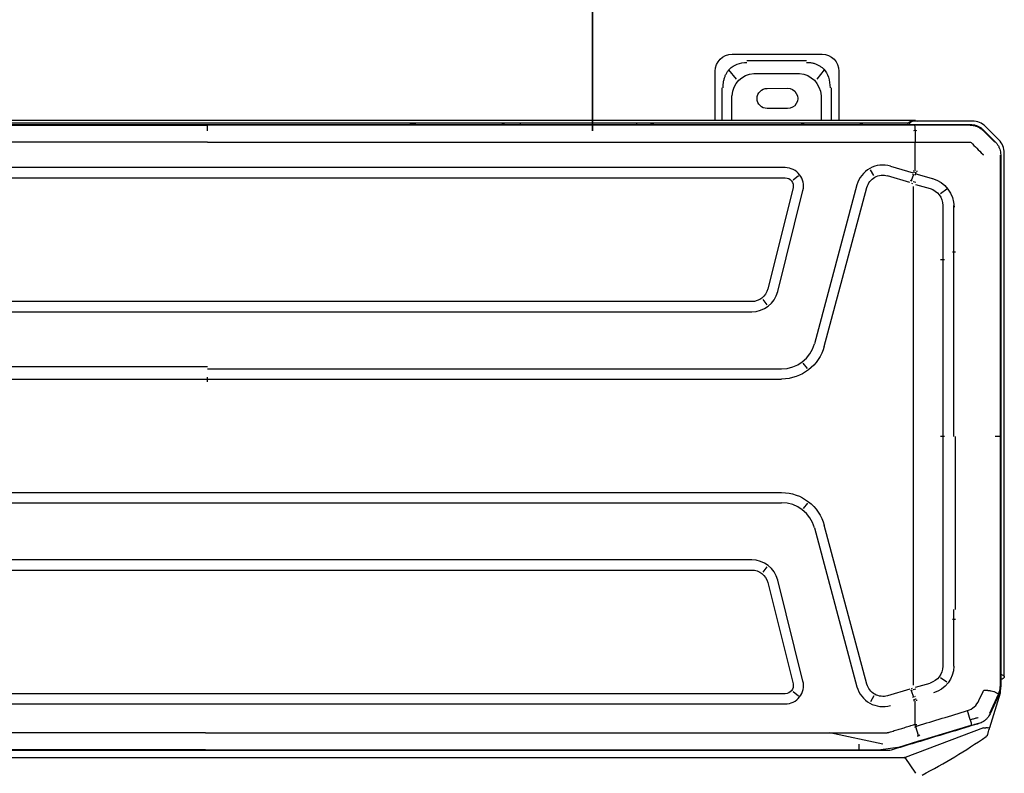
# Model space of a CAD drawing. Header units: millimetres. Extents: x -424979 to 718034, y -72486 to 344972.
# Tile 200 of 256: x 580349 to 581742, y 143005 to 144072. Entities that reach past the tile are written whole.
import ezdxf
from ezdxf import colors
from ezdxf.entities.mleader import LeaderData, LeaderLine
from ezdxf.math import Vec2, Vec3
from ezdxf.xclip import XClip

# ---------------------------------------------------------------- set-up
doc = ezdxf.new("R2010")
doc.units = ezdxf.units.MM
doc.header["$MEASUREMENT"] = 0
doc.header["$XCLIPFRAME"] = 0
for name, color, linetype, lineweight in [('IS_KLIM Opis_Średnice', 7, 'Continuous', 9), ('IS_KLIM_FREON', 6, 'GAS_LINE', 35), ('SKAN - RZUT_7_0_Nr_pióra__1', 7, 'Continuous', 13)]:
    doc.layers.add(name, color=color, linetype=linetype, lineweight=lineweight)
doc.layers.add('IS_KLIM_urządzenia', color=3, linetype='Continuous')
doc.layers.add('Rysunki i obrazki', color=7, linetype='Continuous')
doc.linetypes.add('GAS_LINE', pattern='A,12.7,-5.08,["GAS",Standard,S=2.54,R=0,X=-2.54,Y=-1.27],-6.35', length=24.13)
picture_1 = doc.add_image_def('image7.tif', size_in_pixel=(14115, 7016))

# ---------------------------------------------------------------- blocks, each defined once
blk = doc.blocks.new('Rysunek_7_7', base_point=(-247133.1, 120862.7))
at = {"layer": 'SKAN - RZUT_7_0_Nr_pióra__1', "color": 7, "lineweight": 13}
image = blk.add_image(picture_1, insert=(-306883.1, 91162.7), size_in_units=(119499.9, 59400), dxfattribs=at)
image.set_boundary_path([(-0.5, -0.5), (14114.5, 7015.5)])
blk = doc.blocks.new('G$CE471A013')
at = {"linetype": 'Continuous'}
for p, q in [((-52.435, 41.216), (-57.735, 41.216)), ((-56.811, 40.816), (-53.307, 40.816)), ((-58.735, 40.216), (-58.735, 37.301)), ((-57.87, 40.295), (-57.426, 39.746)), ((-53.717, 40.077), (-56.401, 40.077)), ((-52.692, 39.746), (-52.248, 40.295)), ((-51.435, 37.301), (-51.435, 40.216)), ((-58.291, 37.3), (-58.291, 39.241)), ((-54.497, 39.198), (-55.697, 39.206)), ((-51.827, 39.241), (-51.827, 37.3)), ((-57.694, 38.769), (-57.694, 37.301)), ((-52.424, 37.301), (-52.424, 38.769)), ((-55.697, 38.006), (-54.497, 38.013)), ((-66.606, 37.271), (-63.067, 37.271)), ((-63.256, 37.301), (6.245, 37.301)), ((-63.067, 37.271), (-63.006, 37.271)), ((-68.168, 36.156), (-67.37, 36.954)), ((-67.244, 36.753), (-67.954, 36.043)), ((-67.906, 36.045), (-67.231, 36.718)), ((-66.881, 36.958), (-66.893, 36.986)), ((23.598, 37.069), (-66.48, 37.069)), ((-66.462, 37.035), (-66.435, 37.035)), ((-66.435, 37.034), (-63.211, 37.029)), ((-63.222, 36.747), (-63.229, 36.025)), ((-63.211, 37.029), (-21.491, 37.029)), ((-62.823, 37.151), (6.095, 37.151)), ((-46.818, 37.069), (-46.818, 37.151)), ((-39.955, 37.069), (-39.955, 37.151)), ((-21.491, 36.7), (-21.491, 37.034)), ((20.329, 37.029), (-21.491, 37.029)), ((-67.906, 36.045), (-67.926, 36.025)), ((-63.231, 34.339), (-63.231, 36.025)), ((-68.16, 35.682), (-68.187, 35.693)), ((-68.485, 4.539), (-68.485, 35.393)), ((-68.27, 35.28), (-68.27, 3.917)), ((-68.237, 35.268), (-68.237, 18.659)), ((-61.773, 34.614), (-63.101, 34.22)), ((-60.791, 34.052), (-60.595, 34.401)), ((-55.564, 34.525), (12.681, 34.525)), ((-63.275, 34.162), (-64.302, 33.869)), ((-63.22, 34.09), (-63.293, 34.234)), ((-63.128, 34.119), (-62.999, 33.739)), ((-62.913, 33.65), (-61.603, 34.039)), ((-56.03, 33.809), (-56.346, 34.056)), ((12.681, 33.925), (-55.564, 33.925)), ((-65.097, 33.248), (-64.718, 32.988)), ((-63.243, 33.54), (-64.111, 33.292)), ((-63.11, 33.418), (-63.11, 29.549)), ((-63.012, 33.616), (-63.073, 33.593)), ((-57.867, 23.986), (-60.377, 33.353)), ((-59.798, 33.508), (-57.288, 24.142)), ((-55.124, 27.223), (-56.612, 33.184)), ((-56.03, 33.329), (-54.542, 27.368)), ((-65.503, 29.549), (-65.503, 32.296)), ((-64.853, 32.296), (-64.853, 29.549)), ((-65.61, 29.549), (-65.426, 29.549)), ((-65.503, 29.112), (-65.503, 29.549)), ((-65.503, 18.659), (-65.503, 29.112)), ((-64.717, 29.112), (-64.95, 29.112)), ((-64.853, 29.549), (-64.853, 29.112)), ((-64.853, 29.112), (-64.853, 18.659)), ((-63.11, 29.549), (-63.11, 7.87)), ((-54.509, 26.429), (-54.262, 26.745)), ((-53.591, 26.625), (10.708, 26.625)), ((10.708, 26.025), (-53.591, 26.025)), ((-56.871, 22.685), (-56.627, 23.003)), ((-21.491, 22.659), (-55.356, 22.659)), ((-21.491, 22.784), (12.474, 22.784)), ((-21.491, 21.902), (-21.491, 22.171)), ((-21.491, 22.059), (-55.356, 22.059)), ((12.474, 22.059), (-21.491, 22.059)), ((-68.237, 18.659), (-68.237, 6.47)), ((-65.61, 8.47), (-65.61, 18.659)), ((-64.95, 18.659), (-64.717, 18.659)), ((-64.853, 18.659), (-64.853, 7.87)), ((-21.391, 15.359), (-55.356, 15.359)), ((12.474, 15.359), (-21.391, 15.359)), ((-56.871, 14.734), (-56.627, 14.416)), ((-21.391, 14.759), (-55.356, 14.759)), ((12.474, 14.759), (-21.391, 14.759)), ((-60.377, 4.066), (-57.867, 13.432)), ((-57.288, 13.277), (-59.798, 3.911)), ((-53.591, 11.393), (10.708, 11.393)), ((-54.262, 10.674), (-54.509, 10.989)), ((10.708, 10.793), (-53.591, 10.793)), ((-56.612, 4.235), (-55.124, 10.196)), ((-54.542, 10.051), (-56.03, 4.09)), ((-65.503, 7.87), (-65.503, 8.47)), ((-65.61, 7.87), (-65.426, 7.87)), ((-65.503, 5.123), (-65.503, 7.87)), ((-64.853, 7.87), (-64.853, 5.123)), ((-63.11, 7.87), (-63.11, 4.001)), ((-68.237, 6.47), (-68.237, 3.923)), ((-68.27, 4.339), (-68.285, 4.339)), ((-65.097, 4.171), (-64.718, 4.43)), ((-63.243, 3.878), (-64.111, 4.126)), ((-68.257, 3.543), (-68.257, 3.8)), ((-67.63, 1.51), (-68.257, 3.543)), ((-68.245, 3.686), (-68.217, 3.692)), ((-66.99, 3.095), (-67.234, 3.626)), ((-62.999, 3.679), (-63.128, 3.299)), ((-63.012, 3.803), (-63.073, 3.826)), ((-62.913, 3.769), (-61.603, 3.38)), ((-56.346, 3.363), (-56.03, 3.61)), ((-55.564, 3.493), (12.681, 3.493)), ((-68.172, 3.467), (-67.645, 2.317)), ((-67.621, 2.341), (-68.14, 3.475)), ((-63.231, 1.667), (-63.231, 3.08)), ((-63.226, 3.33), (-63.183, 3.316)), ((-60.791, 3.367), (-60.595, 3.017)), ((12.681, 2.893), (-55.564, 2.893)), ((-67.353, 1.978), (-67.373, 1.954)), ((-67.249, 1.476), (-62.642, -0.258)), ((-63.552, 0.74), (-66.539, 1.639)), ((-63.424, 1.025), (-63.272, 1.544)), ((-61.319, 0.514), (-58.196, 1.188)), ((-62.213, 0.335), (-63.453, 0.711)), ((-62.213, 0.335), (-61.199, 0.184)), ((-61.726, 0.155), (-61.717, 0.191)), ((-61.567, 0.144), (18.685, 0.144)), ((-59.916, 0.184), (-61.199, 0.184)), ((-59.916, 0.514), (-59.916, 0.179)), ((-21.391, 0.184), (-59.916, 0.184)), ((-21.391, 0.184), (17.062, 0.184)), ((-63.27, -1.193), (-62.633, -0.27)), ((-0.517, -0.263), (-62.643, -0.263))]:
    blk.add_line(p, q, dxfattribs=at)
for centre, radius, start, end in [((-57.735, 40.216), 1, 90, 180), ((-52.435, 40.216), 1, 0, 90), ((-55.701, 38.606), 0.6, 89.63839, 270.36161), ((-54.501, 38.606), 0.592, 270.36161, 89.63839), ((-63.256, 37.001), 0.3, 90, 115.84126), ((-63.006, 37.071), 0.2, 0, 90), ((-61.324, 33.099), 0.98, 15, 106.52953), ((-55.564, 33.445), 0.48, 90, 194.01667), ((-53.591, 27.605), 0.98, 194.0166, 270), ((-55.356, 24.659), 2.6, 195, 269.99999), ((-55.356, 12.759), 2.6, 89.99999, 165), ((-53.591, 9.813), 0.98, 90, 165.9834), ((-68.285, 4.539), 0.2, 180, 270), ((-61.324, 4.319), 0.98, 253.47049, 345), ((-55.564, 3.973), 0.48, 165.98333, 270), ((-67.307, 1.142), 0.2, 197.14126, 235.50637)]:
    blk.add_arc(centre, radius, start, end, dxfattribs=at)
at = {"linetype": 'Continuous', "extrusion": (0, 0, -1)}
for centre, radius, start, end in [((66.606, 36.191), 1.08, 45, 90), ((67.405, 35.393), 1.08, 0, 45), ((61.324, 33.099), 1.58, 73.47059, 165), ((55.564, 33.445), 1.08, 345.98335, 90), ((53.591, 27.605), 1.58, 270, 345.98339), ((55.356, 24.659), 2, 270.00001, 345), ((55.356, 12.759), 2, 15, 90.00001), ((53.591, 9.813), 1.58, 14.01661, 90), ((55.564, 3.973), 1.08, 270, 14.01665), ((61.324, 4.319), 1.58, 195, 286.52941)]:
    blk.add_arc(centre, radius, start, end, dxfattribs=at)
at = {"linetype": 'Continuous'}
for centre, major_axis, ratio, start_param, end_param in [((-55.906, 38.207), (1.268, -1.569), 0.803018, 2.633487, 3.831894), ((-54.211, 38.207), (-1.268, -1.569), 0.803018, 2.451291, 3.649699), ((-63.067, 37.071), (0, -0.2), 0.831479, 1.570796, 3.141593), ((-47.823, 36.801), (0, 0.35), 0.690452, 6.119579, 6.283185), ((-33.789, 36.701), (1.086, 0), 0.414214, 1.241354, 1.558544), ((-63.025, 33.944), (-1.913, -0.585), 0.178321, 4.710906, 4.798331), ((-63.755, 32.198), (1.764, 0), 0.995519, 1.850018, 3.141593), ((-62.672, 32.781), (-1.893, -0.646), 0.706819, 4.683881, 4.712375), ((-63.807, 32.296), (1.046, 0), 0.995519, 1.865841, 3.141593), ((-63.863, 5.123), (1.64, 0), 0.995519, 3.141593, 4.441128), ((-63.807, 5.123), (1.046, 0), 0.995519, 3.141593, 4.417344), ((-63.025, 3.474), (-1.913, 0.585), 0.178321, 1.484854, 1.57228), ((-62.672, 4.635), (-1.919, 0.564), 0.705879, 1.540462, 1.56897)]:
    blk.add_ellipse(centre, major_axis=major_axis, ratio=ratio, start_param=start_param, end_param=end_param, dxfattribs=at)
for centre, major_axis, ratio in [((-68.253, 31.674), (0, -0.25), 0.017452), ((-68.253, 8.118), (0, 0.25), 0.017453)]:
    blk.add_ellipse(centre, major_axis=major_axis, ratio=ratio, dxfattribs=at)
for points, knots in [([(-56.811, 40.73), (-56.879, 40.73), (-57.013, 40.729), (-57.207, 40.695), (-57.389, 40.639), (-57.556, 40.558), (-57.708, 40.456), (-57.931, 40.251), (-58.174, 39.848), (-58.197, 39.452), (-58.21, 39.241)], [0, 0, 0, 0, 0.088396, 0.173346, 0.25543, 0.335293, 0.413632, 0.491185, 0.72797, 1, 1, 1, 1]), ([(-51.908, 39.241), (-51.908, 39.315), (-51.908, 39.459), (-51.94, 39.667), (-51.994, 39.861), (-52.07, 40.037), (-52.164, 40.195), (-52.353, 40.428), (-52.729, 40.688), (-53.109, 40.716), (-53.307, 40.73)], [0, 0, 0, 0, 0.095854, 0.186885, 0.2735, 0.35617, 0.435439, 0.51192, 0.746033, 1, 1, 1, 1]), ([(-66.48, 37.069), (-66.537, 37.067), (-66.65, 37.062), (-66.815, 37.021), (-66.972, 36.956), (-67.118, 36.868), (-67.202, 36.791), (-67.244, 36.753)], [0, 0, 0, 0, 0.199971, 0.399955, 0.599953, 0.799968, 1, 1, 1, 1]), ([(-66.462, 37.034), (-66.58, 37.034), (-66.698, 37.016), (-66.918, 36.942), (-67.02, 36.889), (-67.143, 36.798), (-67.174, 36.772), (-67.204, 36.744)], [0, 0, 0, 0, 0.434849, 0.434849, 0.850781, 0.850781, 1, 1, 1, 1]), ([(-63.228, 36.744), (-63.228, 36.769), (-63.227, 36.822), (-63.224, 36.893), (-63.22, 36.964), (-63.215, 37.012), (-63.211, 37.032), (-63.209, 37.034), (-63.208, 37.034)], [0, 0, 0, 0, 0.15377, 0.321137, 0.499606, 0.749362, 0.923428, 1, 1, 1, 1]), ([(-60.124, 37.07), (-60.124, 37.072), (-60.121, 37.095), (-60.115, 37.138), (-60.112, 37.146), (-60.11, 37.151)], [0, 0, 0, 0, 0.03411, 0.430836, 1, 1, 1, 1]), ([(-60.11, 37.151), (-60.089, 37.148), (-60.053, 37.143), (-60.007, 37.11), (-59.984, 37.083), (-59.975, 37.07)], [0, 0, 0, 0, 0.421216, 0.760733, 1, 1, 1, 1]), ([(-56.683, 37.073), (-56.667, 37.09), (-56.616, 37.134), (-56.56, 37.144), (-56.522, 37.151)], [0, 0, 0, 0, 0.322756, 1, 1, 1, 1]), ([(-56.522, 37.151), (-56.525, 37.149), (-56.529, 37.145), (-56.536, 37.119), (-56.539, 37.092), (-56.541, 37.076), (-56.541, 37.073)], [0, 0, 0, 0, 0.364896, 0.677617, 0.93837, 1, 1, 1, 1]), ([(-47.783, 37.146), (-47.752, 37.139), (-47.677, 37.121), (-47.618, 37.07), (-47.584, 37.04)], [0, 0, 0, 0, 0.419101, 1, 1, 1, 1]), ([(-47.74, 37.071), (-47.74, 37.074), (-47.74, 37.077), (-47.741, 37.1), (-47.745, 37.116), (-47.759, 37.135), (-47.766, 37.141), (-47.779, 37.145), (-47.781, 37.146), (-47.783, 37.146)], [0, 0, 0, 0, 0.074579, 0.074579, 0.595541, 0.595541, 0.936378, 0.936378, 1, 1, 1, 1]), ([(-39.051, 37.04), (-39.027, 37.061), (-38.983, 37.101), (-38.911, 37.134), (-38.865, 37.143), (-38.845, 37.147)], [0, 0, 0, 0, 0.405811, 0.73919, 1, 1, 1, 1]), ([(-38.846, 37.147), (-38.859, 37.145), (-38.867, 37.14), (-38.883, 37.125), (-38.888, 37.112), (-38.892, 37.088), (-38.892, 37.079), (-38.892, 37.069)], [0, 0, 0, 0, 0.330097, 0.330097, 0.779008, 0.779008, 1, 1, 1, 1]), ([(-67.954, 36.043), (-67.992, 36.002), (-68.068, 35.918), (-68.156, 35.772), (-68.221, 35.615), (-68.262, 35.449), (-68.267, 35.336), (-68.27, 35.28)], [0, 0, 0, 0, 0.200001, 0.400001, 0.599999, 0.799999, 1, 1, 1, 1]), ([(-63.143, 34.328), (-63.143, 34.329), (-63.143, 34.329), (-63.143, 34.33), (-63.143, 34.331), (-63.143, 34.332), (-63.142, 34.333), (-63.14, 34.336), (-63.138, 34.337), (-63.136, 34.339)], [0, 0, 0, 0, 0.093535, 0.093535, 0.207433, 0.207433, 0.397418, 0.397418, 1, 1, 1, 1]), ([(-68.485, 4.539), (-68.482, 4.54), (-68.478, 4.542), (-68.441, 4.559), (-68.377, 4.586), (-68.314, 4.615), (-68.274, 4.633), (-68.27, 4.635)], [0, 0, 0, 0, 0.211963, 0.434536, 0.670027, 0.964306, 1, 1, 1, 1]), ([(-68.27, 3.917), (-68.268, 3.865), (-68.263, 3.762), (-68.23, 3.61), (-68.191, 3.514), (-68.172, 3.467)], [0, 0, 0, 0, 0.333328, 0.666661, 1, 1, 1, 1]), ([(-68.139, 3.478), (-68.202, 3.616), (-68.237, 3.769), (-68.237, 3.922), (-68.237, 3.923), (-68.237, 3.923)], [0, 0, 0, 0, 0.999505, 0.999505, 1, 1, 1, 1]), ([(-67.882, 3.629), (-67.905, 3.617), (-67.954, 3.591), (-68.019, 3.555), (-68.083, 3.516), (-68.133, 3.483), (-68.141, 3.477), (-68.144, 3.474)], [0, 0, 0, 0, 0.154479, 0.322184, 0.503043, 0.755741, 1, 1, 1, 1]), ([(-67.234, 3.626), (-67.24, 3.639), (-67.253, 3.665), (-67.285, 3.697), (-67.327, 3.71), (-67.385, 3.713), (-67.442, 3.708), (-67.498, 3.7), (-67.554, 3.692), (-67.624, 3.68), (-67.734, 3.66), (-67.815, 3.644), (-67.869, 3.634)], [0, 0, 0, 0, 0.063444, 0.125641, 0.187787, 0.250691, 0.375621, 0.43817, 0.500642, 0.625445, 0.750334, 1, 1, 1, 1]), ([(-63.143, 3.09), (-63.143, 3.09), (-63.143, 3.09), (-63.143, 3.089), (-63.143, 3.088), (-63.143, 3.087), (-63.142, 3.086), (-63.14, 3.083), (-63.138, 3.081), (-63.136, 3.08)], [0, 0, 0, 0, 0.093535, 0.093535, 0.207433, 0.207433, 0.397418, 0.397418, 1, 1, 1, 1]), ([(-63.371, 1.611), (-63.853, 1.756), (-64.335, 1.901), (-65.319, 2.197), (-65.821, 2.349), (-66.322, 2.5)], [0, 0, 0, 0, 0.489998, 0.489998, 1, 1, 1, 1]), ([(-67.645, 2.317), (-67.622, 2.272), (-67.576, 2.182), (-67.483, 2.059), (-67.374, 1.949), (-67.251, 1.857), (-67.117, 1.782), (-67.022, 1.75), (-66.975, 1.733)], [0, 0, 0, 0, 0.164732, 0.332464, 0.501556, 0.670288, 0.836962, 1, 1, 1, 1]), ([(-66.935, 2.088), (-66.93, 2.086), (-66.924, 2.084), (-66.849, 2.059), (-66.778, 2.037), (-66.635, 1.999), (-66.564, 1.982), (-66.486, 1.966), (-66.482, 1.966), (-66.477, 1.965)], [0, 0, 0, 0, 0.036866, 0.036866, 0.504699, 0.504699, 0.970315, 0.970315, 1, 1, 1, 1]), ([(-66.477, 1.965), (-66.49, 1.918), (-66.502, 1.872), (-66.521, 1.791), (-66.528, 1.754), (-66.538, 1.694), (-66.541, 1.671), (-66.541, 1.644), (-66.539, 1.637), (-66.536, 1.633), (-66.536, 1.633), (-66.535, 1.633)], [0, 0, 0, 0, 0.2609, 0.2609, 0.5218, 0.5218, 0.782701, 0.782701, 0.970671, 0.970671, 1, 1, 1, 1]), ([(-67.498, 1.083), (-67.535, 1.203), (-67.572, 1.322), (-67.616, 1.464), (-67.623, 1.487), (-67.63, 1.51)], [0, 0, 0, 0, 0.83827, 0.83827, 1, 1, 1, 1]), ([(-67.63, 1.51), (-67.63, 1.509), (-67.63, 1.509), (-67.626, 1.499), (-67.616, 1.49), (-67.582, 1.479), (-67.559, 1.476), (-67.503, 1.475), (-67.469, 1.478), (-67.42, 1.485), (-67.406, 1.487), (-67.392, 1.49)], [0, 0, 0, 0, 0.003941, 0.003941, 0.301622, 0.301622, 0.599603, 0.599603, 0.892581, 0.892581, 1, 1, 1, 1]), ([(-67.249, 1.476), (-67.253, 1.478), (-67.257, 1.479), (-67.304, 1.494), (-67.351, 1.499), (-67.392, 1.49)], [0, 0, 0, 0, 0.086433, 0.086433, 1, 1, 1, 1]), ([(-66.975, 1.733), (-66.924, 1.718), (-66.873, 1.702), (-66.618, 1.625), (-66.414, 1.564), (-65.393, 1.255), (-64.576, 1.007), (-63.133, 0.57), (-62.507, 0.38), (-61.881, 0.19)], [0, 0, 0, 0, 0.030057, 0.030057, 0.150285, 0.150285, 0.631198, 0.631198, 1, 1, 1, 1]), ([(-63.352, 1.601), (-63.34, 1.592), (-63.315, 1.572), (-63.263, 1.537), (-63.223, 1.513), (-63.196, 1.497)], [0, 0, 0, 0, 0.24998, 0.499983, 1, 1, 1, 1]), ([(-63.325, 1.671), (-63.294, 1.669), (-63.232, 1.666), (-63.17, 1.665), (-63.139, 1.664)], [0, 0, 0, 0, 0.499978, 1, 1, 1, 1]), ([(-61.71, 1.231), (-61.807, 1.26), (-61.999, 1.319), (-62.288, 1.406), (-62.577, 1.494), (-62.77, 1.552), (-62.905, 1.593), (-62.943, 1.605), (-63.033, 1.632), (-63.085, 1.648), (-63.136, 1.663)], [0, 0, 0, 0, 0.202609, 0.405217, 0.607826, 0.810435, 0.810435, 0.891478, 0.891478, 1, 1, 1, 1]), ([(-63.642, -1.299), (-64.293, -0.958), (-64.934, -0.598), (-66.193, 0.161), (-66.811, 0.559), (-67.416, 0.974)], [0, 0, 0, 0, 0.5, 0.5, 1, 1, 1, 1]), ([(-63.36, 1.017), (-63.366, 1.016), (-63.377, 1.015), (-63.4, 1.019), (-63.428, 1.026), (-63.462, 1.037), (-63.481, 1.05), (-63.491, 1.056)], [0, 0, 0, 0, 0.124243, 0.250098, 0.500245, 0.750313, 1, 1, 1, 1]), ([(-61.881, 0.19), (-61.829, 0.177), (-61.727, 0.15), (-61.62, 0.146), (-61.567, 0.144)], [0, 0, 0, 0, 0.498926, 1, 1, 1, 1]), ([(-62.706, -0.265), (-62.705, -0.265), (-62.704, -0.265), (-62.684, -0.265), (-62.664, -0.265), (-62.644, -0.265)], [0, 0, 0, 0, 0.032778, 0.032778, 1, 1, 1, 1]), ([(-62.644, -0.265), (-62.641, -0.253), (-62.639, -0.241), (-62.637, -0.229), (-62.637, -0.228), (-62.637, -0.228)], [0, 0, 0, 0, 0.960053, 0.960053, 1, 1, 1, 1]), ([(-62.644, -0.265), (-62.622, -0.275), (-62.601, -0.285), (-62.579, -0.295), (-62.578, -0.296), (-62.578, -0.296)], [0, 0, 0, 0, 0.968586, 0.968586, 1, 1, 1, 1])]:
    blk.add_open_spline(points, degree=3, knots=knots, dxfattribs=at)
for points, degree in [([(-67.232, 36.724), (-67.223, 36.733), (-67.214, 36.742), (-67.205, 36.751)], 3), ([(-63.32, 36.7), (-63.289, 36.715), (-63.259, 36.729), (-63.228, 36.744)], 3), ([(-63.228, 36.744), (-63.198, 36.729), (-63.168, 36.714), (-63.138, 36.7)], 3), ([(-66.522, 36.008), (-66.752, 35.779), (-66.981, 35.549), (-67.211, 35.32)], 3), ([(-66.466, 36.031), (-66.488, 36.031), (-66.507, 36.023), (-66.522, 36.008)], 3), ([(-63.326, 36.025), (-64.372, 36.027), (-65.419, 36.029), (-66.466, 36.031)], 3), ([(-63.325, 36.025), (-63.325, 36.025), (-63.325, 36.025), (-63.326, 36.025)], 3), ([(-63.137, 36.025), (-63.2, 36.025), (-63.262, 36.025), (-63.325, 36.025)], 3), ([(-63.137, 36.025), (-63.137, 36.025), (-63.137, 36.025), (-63.136, 36.025)], 3), ([(-21.491, 36.025), (-63.136, 36.025)], 1), ([(-21.491, 36.025), (-7.576, 36.025), (6.339, 36.025), (20.254, 36.025)], 3), ([(-67.211, 35.32), (-67.226, 35.305), (-67.234, 35.287), (-67.234, 35.265)], 3), ([(-63.325, 34.339), (-63.325, 34.317), (-63.322, 34.295), (-63.315, 34.274)], 3), ([(-63.266, 33.645), (-63.214, 33.66), (-63.163, 33.677), (-63.113, 33.696)], 3), ([(-63.074, 34.136), (-63.074, 34.137), (-63.074, 34.137), (-63.074, 34.137)], 3), ([(-63.052, 33.72), (-63.017, 33.733), (-62.981, 33.746), (-62.944, 33.757)], 3), ([(-67.869, 3.634), (-67.873, 3.633), (-67.878, 3.631), (-67.882, 3.629)], 3), ([(-63.266, 3.774), (-63.214, 3.759), (-63.163, 3.742), (-63.113, 3.722)], 3), ([(-63.052, 3.699), (-63.017, 3.685), (-62.981, 3.673), (-62.944, 3.662)], 3), ([(-68.144, 3.473), (-68.144, 3.473), (-68.144, 3.473), (-68.144, 3.474)], 3), ([(-66.322, 2.5), (-66.608, 2.594), (-66.864, 2.821), (-66.99, 3.095)], 3), ([(-63.325, 3.08), (-63.325, 3.101), (-63.322, 3.123), (-63.315, 3.144)], 3), ([(-63.074, 3.282), (-63.074, 3.282), (-63.074, 3.282), (-63.074, 3.282)], 3), ([(-66.477, 1.965), (-66.428, 2.14), (-66.376, 2.319), (-66.322, 2.5)], 3), ([(-66.535, 1.633), (-66.676, 1.675), (-66.816, 1.717), (-66.955, 1.758)], 3), ([(-66.477, 1.965), (-66.477, 1.965)], 1), ([(-63.352, 1.601), (-63.358, 1.606), (-63.364, 1.609), (-63.371, 1.611)], 3), ([(-63.284, 1.551), (-63.258, 1.585), (-63.242, 1.625), (-63.235, 1.667)], 3), ([(-63.136, 1.663), (-63.137, 1.664), (-63.138, 1.664), (-63.139, 1.664)], 3), ([(-21.391, 1.188), (-34.734, 1.188), (-48.077, 1.188), (-61.42, 1.188)], 3), ([(-21.391, 1.188), (-8.082, 1.188), (5.228, 1.188), (18.538, 1.188)], 3), ([(-67.416, 0.974), (-67.419, 0.976), (-67.421, 0.977), (-67.421, 0.977)], 3), ([(-63.548, 0.733), (-63.517, 0.724), (-63.486, 0.715), (-63.454, 0.705)], 3), ([(-63.491, 1.056), (-63.496, 1.061), (-63.501, 1.066), (-63.506, 1.07)], 3), ([(-63.34, 1.02), (-63.346, 1.019), (-63.353, 1.018), (-63.36, 1.017)], 3)]:
    blk.add_open_spline(points, degree=degree, dxfattribs=at)
for points, weights, degree in [([(-68.242, 18.659), (-68.237, 18.659), (-67.953, 18.659)], [1, 0.828621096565, 1], 2), ([(-61.42, 1.188), (-61.519, 1.188), (-61.616, 1.202), (-61.71, 1.231)], [1, 0.992787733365, 0.992787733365, 1], 3)]:
    blk.add_rational_spline(points, weights, degree=degree, dxfattribs=at)

msp = doc.modelspace()

# ---------------------------------------------------------------- linework, layer by layer
at = {"layer": 'IS_KLIM_FREON', "lineweight": 35, "ltscale": 0.4}
msp.add_lwpolyline([(581159.4, 143914.3), (581159.4, 144505.1), (585502.3, 144505.1), (585502.3, 145158)], dxfattribs=at)

# ---------------------------------------------------------------- block references
at = {"layer": 'IS_KLIM_urządzenia', "xscale": -24, "yscale": 24, "zscale": 24}
msp.add_blockref('G$CE471A013', (580098.5, 143033.5), dxfattribs=at)
at = {"layer": 'Rysunki i obrazki', "color": 151, "linetype": 'Continuous', "lineweight": 20, "true_color": 0x80c2ff}
ref = msp.add_blockref('Rysunek_7_7', (578150.8, 164030.1), dxfattribs=at)
XClip(ref).set_block_clipping_path([(-306883.0907464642, 91162.6626359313), (-187383.1463020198, 150562.679302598)])

# ---------------------------------------------------------------- next in the draw order: leaders
at = {"layer": 'IS_KLIM Opis_Średnice', "ltscale": 30}
ml = msp.add_multileader_mtext('Standard', dxfattribs=at)
ml.set_content('{\\fArial|b0|i0|c238|p0;Zaleca się montaż nawietrzaków okiennych.}', color=256)
ml.set_leader_properties()
ml.build(insert=Vec2(0, 0))
ml.multileader.update_dxf_attribs({"text_left_attachment_type": 6, "text_right_attachment_type": 6, "dogleg_length": 0.8})
ctx = ml.context
ctx.base_point, ctx.char_height, ctx.plane_origin = Vec3(578994.6, 141681), 250, Vec3(582901.1, 142247.5)
ctx.left_attachment, ctx.right_attachment = 6, 6
notes = []
notes.append((ctx, [(1, (1, 1, 0), (582835.7, 141681), (-1, 0), 8, [(0, [(584797.9, 143954.6)], 0, [])])]))
ctx.mtext.insert, ctx.mtext.width, ctx.mtext.flow_direction = Vec3(578996.6, 142004.5), 3856.578, 5
ctx.mtext.has_bg_fill, ctx.mtext.bg_color, ctx.mtext.bg_scale_factor, ctx.mtext.bg_transparency, ctx.mtext.use_window_bg_color = 1, -939524096, 1.5, 0, 1
for ctx, leaders in notes:
    for number, flags, end, landing, length, lines in leaders:
        leader = LeaderData()
        leader.index, (leader.has_last_leader_line, leader.has_dogleg_vector, leader.attachment_direction) = number, flags
        leader.last_leader_point, leader.dogleg_vector, leader.dogleg_length = Vec3(end), Vec3(landing), length
        for number, points, colour, breaks in lines:
            line = LeaderLine()
            line.index, line.vertices, line.color, line.breaks = number, Vec3.list(points), colors.encode_raw_color(colour), breaks
            leader.lines.append(line)
        ctx.leaders.append(leader)

doc.saveas('drawing.dxf')
